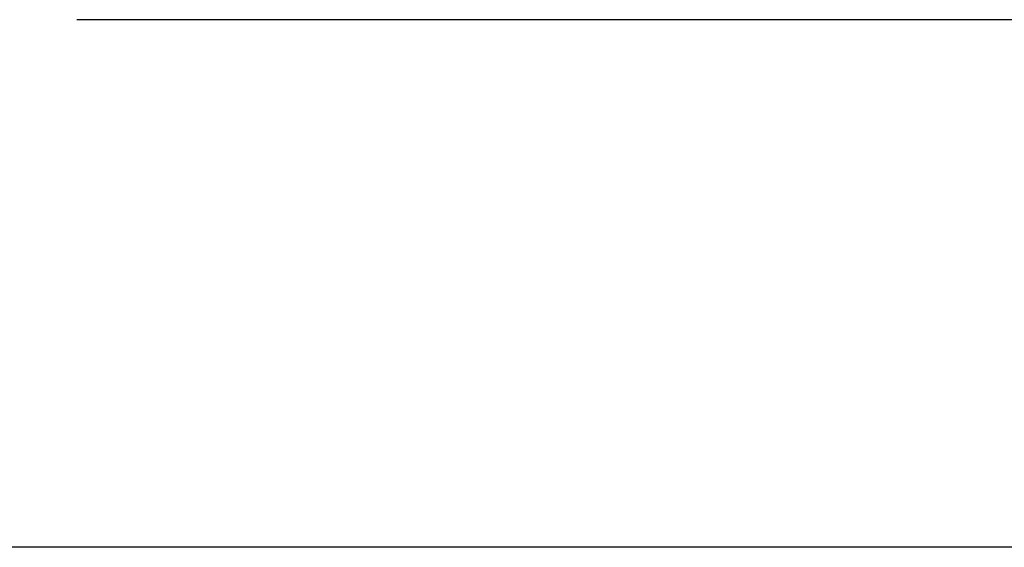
# Model space of a CAD drawing. Header units: millimetres. Extents: x 7426 to 8300, y 124 to 421.
# Tile 94 of 130: x 8195.164 to 8196.105, y 225.602 to 226.106. Entities that reach past the tile are written whole.
import ezdxf

# ---------------------------------------------------------------- set-up
doc = ezdxf.new("R2010")
doc.units = ezdxf.units.MM
doc.linetypes.add('BANKLINE1', pattern=[5.5, 4, -1.5])
doc.layers.add('00_COMPONENTS', color=7, linetype='BANKLINE1')
doc.layers.add('外形图', color=7, linetype='Continuous')
doc.styles.add('微软雅黑', font='msyh.ttc')
doc.dimstyles.new('尺寸标注_1_30比例', dxfattribs={"dimtxt": 2.1, "dimasz": 1.7, "dimexe": 0.5, "dimexo": 0.4, "dimgap": 0.5, "dimtad": 1, "dimdec": 1, "dimlfac": 30, "dimdsep": 46, "dimtxsty": '微软雅黑', "dimcen": 0.09, "dimadec": 0, "dimazin": 0, "dimtp": 0.01, "dimtm": 0.01, "dimtfac": 1, "dimtdec": 1, "dimtofl": 0, "dimtmove": 0, "dimatfit": 3, "dimfxl": 1, "dimtolj": 1, "dimarcsym": 0})

# ---------------------------------------------------------------- blocks, each defined once
blk = doc.blocks.new('*D1500')
at = {"layer": '00_COMPONENTS', "color": 0, "linetype": 'ByBlock', "lineweight": -2, "ltscale": 20}
for p, q in [((8180.17335, 226.66073), (8179.08759, 226.66073)), ((8244.32426, 221.11321), (8243.30223, 221.2882))]:
    blk.add_line(p, q, dxfattribs=at)
blk.add_arc((8211.92321, 226.66073), 32.33563, 183.012592, 347.271762, dxfattribs=at)
at = {"layer": '00_COMPONENTS', "color": 0}
for points in [[(8179.91551, 224.96877), (8179.34904, 224.95387), (8179.58759, 226.66073)], [(8243.74214, 219.48118), (8243.18631, 219.59146), (8243.79506, 221.20382)]]:
    blk.add_solid(points, dxfattribs=at)
at = {"layer": 'Defpoints', "color": 0}
for p in [(8180.57335, 226.66073), (8211.92321, 226.66073), (8244.71852, 221.04571), (8194.19921, 199.61535)]:
    blk.add_point(p, dxfattribs=at)
at = {"layer": '00_COMPONENTS', "color": 0, "insert": (8209.31962, 196.02622), "char_height": 2.1, "attachment_point": 5, "rotation": 355.14218, "style": '微软雅黑'}
blk.add_mtext('\\A1;+170°', dxfattribs=at)

msp = doc.modelspace()

# ---------------------------------------------------------------- linework, layer by layer
at = {"layer": '外形图', "linetype": 'Continuous'}
for p, q in [((8196.12915, 226.10573), (8195.21915, 226.10573)), ((8194.94915, 225.6024), (8196.39915, 225.6024))]:
    msp.add_line(p, q, dxfattribs=at)

# ---------------------------------------------------------------- dimensions: what is measured, and where the dimension line sits
at = {"layer": '00_COMPONENTS', "linetype": 'ByBlock', "ltscale": 20}
dim = msp.add_angular_dim_3p(base=(8194.19921, 199.61535), center=(8211.92321, 226.66073), p1=(8180.57335, 226.66073), p2=(8244.71852, 221.04571), text='\\A1;+170°', dimstyle='尺寸标注_1_30比例', dxfattribs=at)
dim.commit()
dim.dimension.update_dxf_attribs({"geometry": '*D1500', "text_midpoint": (8209.31962, 196.02622)})

doc.saveas('drawing.dxf')
